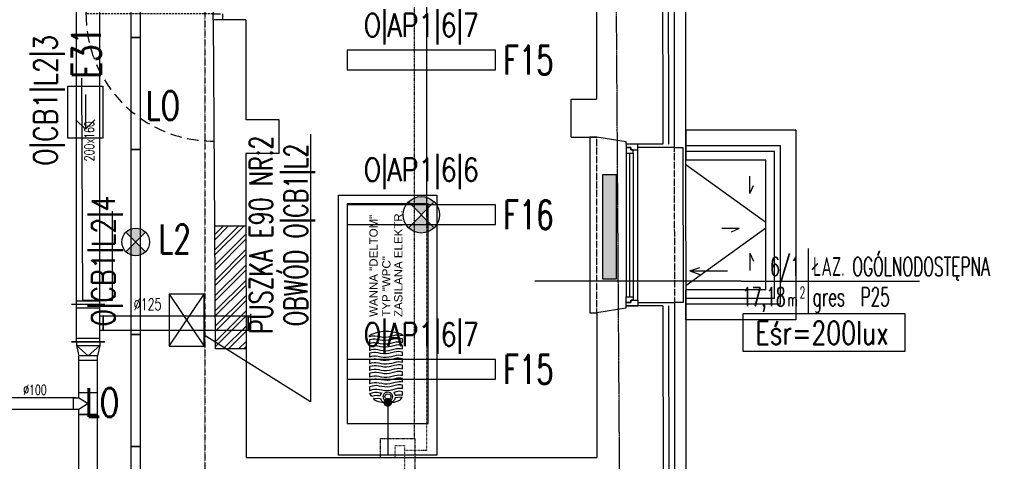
# Model space of a CAD drawing. Header units: inches. Extents: x -281236 to -70395, y 38777 to 102341.
# Tile 81 of 244: x -142156 to -141305, y 49239 to 49621. Entities that reach past the tile are written whole.
import ezdxf
from ezdxf.enums import TextEntityAlignment as Align

# ---------------------------------------------------------------- set-up
doc = ezdxf.new("R2010")
doc.units = ezdxf.units.IN
doc.header["$MEASUREMENT"] = 0
for name, pattern in [('CENTER', [2, 1.25, -0.25, 0.25, -0.25]), ('DASHDOT', [1, 0.5, -0.25, 0, -0.25]), ('DASHED', [0.75, 0.5, -0.25]), ('DASHED2', [0.375, 0.25, -0.125]), ('DIVIDE', [31.75, 12.7, -6.35, 0, -6.35, 0, -6.35])]:
    doc.linetypes.add(name, pattern=pattern)
doc.layers.get('0').update_dxf_attribs({"color": 101})
for name, color, linetype in [('Cieniutko', 8, 'Continuous'), ('cokół_widok', 255, 'Continuous'), ('E-90', 6, 'Continuous'), ('E-OPIS-POM', 6, 'Continuous'), ('E35', 6, 'Continuous'), ('E50', 3, 'Continuous'), ('Ele-balustrada', 64, 'Continuous'), ('Ins-went', 141, 'Continuous'), ('Ins-went-opis', 141, 'Continuous'), ('Mw-cr-rury', 160, 'DIVIDE'), ('Mw-wc-rury', 160, 'DASHDOT'), ('Okn---okna', 5, 'Continuous'), ('Os-osie glowne', 8, 'CENTER'), ('Sc-cegla pelna', 32, 'Continuous'), ('Sc-cegla pelna-hatch', 8, 'Continuous'), ('Sc-gazobeton', 45, 'Continuous'), ('Sc-izolacja term-obrys', 132, 'Continuous'), ('Sc-izolacja term-styropian', 151, 'STYROPIAN-KA'), ('Sc-nad', 5, 'DASHED2'), ('Sc-nadproza kon', 5, 'DASHED2'), ('Sch-opis', 51, 'Continuous'), ('studzienki_widok', 52, 'Continuous'), ('Suf-widok', 8, 'Continuous'), ('W-idok', 9, 'Continuous'), ('Wym-wew', 8, 'Continuous'), ('Wyp-grzejniki', 56, 'Continuous'), ('Wyp-sanitar', 131, 'Continuous')]:
    doc.layers.add(name, color=color, linetype=linetype)
doc.layers.get('Wym-wew').off()
doc.styles.add('KA wymiar', font='romans.shx', dxfattribs={"width": 0.6})
doc.styles.add('ROMANS', font='romans', dxfattribs={"width": 0.85})
doc.styles.add('tab-bud$0$ROMANS', font='romans', dxfattribs={"width": 0.7})
doc.styles.add('TYTUL2', font='ARIAL.TTF')
doc.linetypes.add('BATTING', pattern='A,0.0001,-0.1,[134,ltypeshp.shx,S=0.1,R=0,X=-0.1,Y=0],-0.2,[134,ltypeshp.shx,S=0.1,R=180,X=0.1,Y=0],-0.1', length=0.4001)
doc.linetypes.add('STYROPIAN-KA', pattern='A,0.0001,-0.1,[135,ltypeshp.shx,S=0.1,R=0,X=-0.1,Y=0],0,[135,ltypeshp.shx,S=0.1,R=180,X=0.1,Y=0],-0.1', length=0.2001)

# ---------------------------------------------------------------- blocks, each defined once
blk = doc.blocks.new('pow')
for p, q in [((0, 0.5229102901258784), (0, -0.5229102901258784)), ((-1.075294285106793, 0), (1.779711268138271, -1.13686837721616e-13))]:
    blk.add_line(p, q)
at = {"style": 'KA wymiar', "width": 0.6}
for s, height, p in [('2', 0.18, (-0.139230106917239, -0.269806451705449)), ('m', 0.21, (-0.3331997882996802, -0.4009838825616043))]:
    blk.add_text(s, height=height, dxfattribs=at).set_placement(p)
for tag, p in [('01', (-0.1310879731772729, 0.08442380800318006)), ('000.00', (-0.3636004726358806, -0.4009838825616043))]:
    blk.add_attdef(tag, text='', height=0.3, dxfattribs=at).set_placement(p, align=Align.RIGHT)
for tag, p in [('POMIESZCZENIE', (0.07092525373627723, 0.08442380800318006)), ('POSADZKA', (0.07092525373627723, -0.4009838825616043))]:
    blk.add_attdef(tag, p, '', height=0.3, dxfattribs=at)
blk = doc.blocks.new('kier')
at = {"layer": 'E35', "ltscale": 0.2}
for p, q in [((7.812901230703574, 14.99999999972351), (15.92769662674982, 23.11479539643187)), ((37.59934677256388, 15.00000000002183), (7.812901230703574, 14.99999999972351)), ((7.812901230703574, 14.99999999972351), (15.9276966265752, 6.885204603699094))]:
    blk.add_line(p, q, dxfattribs=at)
blk.add_lwpolyline([(2.328306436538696e-10, 29.99999999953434), (45.00000000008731, 30.00000000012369), (45.0000000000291, 5.893525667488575e-10), (0, 0)], close=True, dxfattribs=at)
blk = doc.blocks.new('SKJGDFH')
for points in [[(-225, 0), (0, 0), (0, -85), (-225, -85)], [(-197.5, -7.5), (-197.5, -77.5), (-7.5, -77.5), (-7.5, -7.5)], [(-179.6864125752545, -39.43264495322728), (-179.4582107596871, -37.2732066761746), (-178.877194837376, -34.77505415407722), (-178.0985903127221, -32.19217543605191), (-177.303472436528, -31.36415788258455), (-176.4378552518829, -30.64906624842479), (-175.68510047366, -30.03273715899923), (-175.9391520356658, -36.06646175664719), (-177.3905486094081, -36.88272942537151), (-178.6160933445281, -38.02361147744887)], [(-173.9067395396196, -35.74889730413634), (-173.7373506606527, -34.87616667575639), (-173.6103248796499, -34.10226210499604), (-173.5256621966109, -33.52594613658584), (-173.4503994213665, -32.14276240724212), (-173.6009249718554, -30.67491599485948), (-174.1607911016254, -28.57194067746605), (-171.6837883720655, -26.9206055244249), (-170.8510708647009, -29.72927256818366), (-170.4840933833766, -31.39477109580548), (-170.5405563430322, -33.39892035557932), (-170.7052452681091, -34.51865261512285), (-170.9263336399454, -35.70894769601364), (-171.1756852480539, -36.95564222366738)], [(-169.0162469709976, -42.16369924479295), (-168.7364091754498, -44.44717819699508), (-168.2064576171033, -46.7603176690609), (-167.6050540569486, -49.01394556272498), (-167.1108602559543, -51.11876275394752), (-166.9603347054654, -52.61487240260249), (-167.0073342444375, -53.94159317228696), (-167.2378860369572, -55.31061352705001), (-164.3162930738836, -55.31061352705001), (-164.1140045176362, -53.84041713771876), (-164.0528416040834, -52.44078356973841), (-164.1892672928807, -51.05524986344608), (-164.6825084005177, -48.94947997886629), (-165.2769255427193, -46.68886566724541), (-165.7880137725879, -44.3568628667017), (-166.0311411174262, -42.03667346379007), (-165.9408257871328, -39.73337848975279), (-165.5944899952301, -37.37641512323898), (-165.1647617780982, -35.07902684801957), (-164.8243961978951, -32.95433012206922), (-164.8478959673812, -31.006643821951), (-165.2242733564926, -29.05889400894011), (-165.8406024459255, -26.85709263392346), (-165.8429524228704, -26.85474265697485), (-165.8594022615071, -26.83829281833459), (-165.9041153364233, -26.79357974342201), (-168.8892211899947, -26.79357974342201), (-168.8892211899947, -26.83829281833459), (-168.8892211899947, -26.85474265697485), (-168.8892211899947, -26.85709263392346), (-168.1576162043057, -29.19061974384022), (-167.7789523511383, -31.04424345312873), (-167.8095020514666, -33.08135590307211), (-168.1231287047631, -35.19716082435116), (-168.5557785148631, -37.47962357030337), (-168.9170398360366, -39.83360183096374)], [(-163.3000868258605, -41.97316057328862), (-163.0202490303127, -44.25663952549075), (-162.4902974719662, -46.56977899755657), (-161.8888939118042, -48.82340689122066), (-161.3947001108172, -50.92822408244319), (-161.2606243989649, -52.3043578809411), (-161.3382371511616, -53.76515436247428), (-161.5852387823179, -55.31061352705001), (-158.6636458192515, -55.31061352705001), (-158.414294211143, -53.70399144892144), (-158.3202316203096, -52.19613191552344), (-158.4095942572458, -50.80119830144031), (-158.9037880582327, -48.69638111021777), (-159.5051916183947, -46.44275321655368), (-160.0351431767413, -44.12961374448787), (-160.314980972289, -41.84613479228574), (-160.2246656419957, -39.51603737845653), (-159.878329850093, -37.16205911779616), (-159.4486016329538, -34.87959637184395), (-159.108236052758, -32.7637914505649), (-159.1129360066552, -30.98308053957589), (-159.4422503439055, -29.06124398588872), (-159.9974165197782, -26.98411841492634), (-160.0138663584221, -26.9206055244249), (-160.0444795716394, -26.85709263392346), (-160.0609294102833, -26.79357974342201), (-163.0460352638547, -26.79357974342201), (-163.0460352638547, -26.85474265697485), (-163.0460352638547, -26.90180570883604), (-163.0460352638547, -26.9206055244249), (-162.4297061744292, -29.03063077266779), (-162.0533287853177, -30.97133065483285), (-162.0298290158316, -32.82730434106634), (-162.3712108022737, -34.97981971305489), (-162.807861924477, -37.28114578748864), (-163.1730610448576, -39.6420469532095)], [(-157.5204137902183, -41.71910901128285), (-157.2415286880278, -44.03929841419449), (-156.7185635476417, -46.3713012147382), (-156.1360233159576, -48.63191552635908), (-155.6785399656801, -50.73768541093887), (-155.5444642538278, -52.10676927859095), (-155.6220770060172, -53.64517851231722), (-155.8690786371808, -55.31061352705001), (-152.9477397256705, -55.31061352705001), (-152.6842882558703, -53.58401559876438), (-152.5760622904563, -51.99854331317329), (-152.6936881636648, -50.61065962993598), (-153.187881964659, -48.50584243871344), (-153.7891584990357, -46.25221454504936), (-154.3189830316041, -43.93907507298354), (-154.5988208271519, -41.65559612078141), (-154.4718585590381, -39.32448250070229), (-154.1067229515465, -36.96358133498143), (-153.6701353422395, -34.66225526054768), (-153.3288170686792, -32.50973988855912), (-153.3593667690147, -30.88196801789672), (-153.6581314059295, -29.05654403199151), (-154.1544846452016, -27.04763130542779), (-154.1991977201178, -26.98176843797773), (-154.2156475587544, -26.90180570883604), (-154.2179975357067, -26.79357974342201), (-157.2028493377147, -26.79357974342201), (-157.2004993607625, -26.85709263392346), (-157.1840495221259, -26.9206055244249), (-157.1393364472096, -26.98411841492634), (-156.6288833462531, -29.05654403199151), (-156.3160188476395, -30.94548090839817), (-156.3136688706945, -32.63676566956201), (-156.6540344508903, -34.76146239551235), (-157.0837626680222, -37.05885067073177), (-157.4300984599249, -39.41581403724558)], [(-151.8045076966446, -41.52857033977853), (-151.5246699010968, -43.84774353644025), (-150.9947183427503, -46.17282343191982), (-150.3933147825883, -48.41457441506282), (-149.8991209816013, -50.4836338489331), (-149.7838450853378, -51.91858058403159), (-149.9085208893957, -53.53695254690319), (-150.2166854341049, -55.31061352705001), (-147.2315795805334, -55.31061352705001), (-146.9681281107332, -53.49230298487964), (-146.8599021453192, -51.85741767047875), (-146.9775280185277, -50.42012095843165), (-147.4707691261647, -48.31435107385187), (-148.0651862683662, -46.05373676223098), (-148.5762744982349, -43.72173396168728), (-148.8194018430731, -41.40154455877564), (-148.7290865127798, -39.09824958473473), (-148.3827507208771, -36.74128621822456), (-147.9530225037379, -34.4438979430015), (-147.6126569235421, -32.3192012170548), (-147.5985570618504, -30.6914293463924), (-147.8808083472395, -28.86600536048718), (-148.3748116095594, -26.85709263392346), (-148.3771615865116, -26.85474265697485), (-148.3936114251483, -26.83829281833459), (-148.4383245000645, -26.79357974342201), (-151.3599174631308, -26.79357974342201), (-151.3599174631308, -26.83829281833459), (-151.3599174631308, -26.85474265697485), (-151.3599174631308, -26.85709263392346), (-150.8659142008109, -28.88480517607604), (-150.5836629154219, -30.79959179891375), (-150.5977627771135, -32.44622699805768), (-150.911325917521, -34.56203191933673), (-151.34403924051, -36.84449466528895), (-151.7052370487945, -39.19847292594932)], [(-146.0248346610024, -41.3380316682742), (-145.7817073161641, -43.62151062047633), (-145.2706190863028, -45.93465009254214), (-144.6762019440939, -48.18827798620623), (-144.1829608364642, -50.29309517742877), (-144.0676849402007, -51.76329156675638), (-144.1923607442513, -53.4593397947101), (-144.5005252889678, -55.31061352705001), (-141.5789323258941, -55.31061352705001), (-141.2543179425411, -53.42644011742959), (-141.0990289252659, -51.711592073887), (-141.1978549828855, -50.16606939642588), (-141.6920487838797, -48.0970099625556), (-142.2934523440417, -45.85525897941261), (-142.8234039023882, -43.53017908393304), (-143.103241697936, -41.21100588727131), (-143.0129263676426, -38.88090847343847), (-142.66659057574, -36.52693021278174), (-142.2368623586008, -34.24446746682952), (-141.896496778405, -32.12866254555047), (-141.8800469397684, -30.56910351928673), (-142.1458483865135, -28.84009210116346), (-142.5951385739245, -26.98411841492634), (-142.5951385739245, -26.9206055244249), (-142.5951385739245, -26.85709263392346), (-142.5951385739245, -26.79357974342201), (-145.6437573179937, -26.79357974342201), (-145.6414073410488, -26.85474265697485), (-145.6249575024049, -26.90180570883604), (-145.5802444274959, -26.9206055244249), (-145.12860426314, -28.84009210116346), (-144.8462894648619, -30.63261640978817), (-144.8180897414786, -32.25568832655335), (-145.1584553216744, -34.3714932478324), (-145.5881835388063, -36.65395599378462), (-145.934519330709, -39.00793425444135)], [(-140.3086745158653, -41.08398010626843), (-140.0297894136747, -43.40416950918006), (-139.5068242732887, -45.73617230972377), (-138.9242840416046, -47.99678662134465), (-138.4668006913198, -50.10255650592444), (-138.3068117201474, -51.66452902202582), (-138.4150376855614, -53.40992676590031), (-138.7208522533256, -55.31061352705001), (-135.7357463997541, -55.31061352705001), (-135.4722949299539, -53.36292722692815), (-135.3640689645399, -51.58456629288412), (-135.4816948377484, -49.97553072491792), (-135.9758886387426, -47.87071353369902), (-136.5772921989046, -45.61708564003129), (-137.1072437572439, -43.30394616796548), (-137.3870815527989, -41.02046721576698), (-137.260055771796, -38.69036980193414), (-136.8948566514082, -36.33639154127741), (-136.4582055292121, -34.05392879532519), (-136.1168237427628, -31.93812387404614), (-136.1285736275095, -30.41616447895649), (-136.380275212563, -28.78127916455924), (-136.8154655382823, -27.04763130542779), (-136.8178155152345, -26.98176843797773), (-136.8342653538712, -26.90180570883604), (-136.8789784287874, -26.79357974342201), (-139.8640842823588, -26.79357974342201), (-139.8193712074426, -26.85709263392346), (-139.802921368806, -26.9206055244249), (-139.8005713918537, -26.98411841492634), (-139.3512812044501, -28.80719242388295), (-139.0854797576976, -30.47497741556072), (-139.1019295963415, -32.00163676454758), (-139.4422951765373, -34.12633349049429), (-139.8720233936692, -36.42372176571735), (-140.2183591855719, -38.78068513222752)], [(-134.5925143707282, -40.89344143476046), (-134.3126765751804, -43.2136308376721), (-133.7827250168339, -45.54563363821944), (-133.1813214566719, -47.80624794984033), (-132.6871276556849, -49.91201783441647), (-132.5906515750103, -51.53750324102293), (-132.7623904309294, -53.34641387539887), (-133.1317178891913, -55.31061352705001), (-130.210124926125, -55.31061352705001), (-129.8266976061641, -53.31351419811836), (-129.6408588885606, -51.48574023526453), (-129.7655346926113, -49.78499205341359), (-130.2587758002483, -47.67922216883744), (-130.8531929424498, -45.41860785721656), (-131.3642811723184, -43.08660505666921), (-131.6074085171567, -40.76641565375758), (-131.5170931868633, -38.4720124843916), (-131.1707573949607, -36.12997464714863), (-130.7410291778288, -33.83557147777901), (-130.4006635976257, -31.68407231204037), (-130.3677004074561, -30.18097624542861), (-130.602952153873, -28.59315398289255), (-131.0357925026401, -26.9206055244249), (-131.0357925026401, -26.87354247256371), (-131.0357925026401, -26.8406427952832), (-131.0357925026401, -26.79357974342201), (-134.0844112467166, -26.79357974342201), (-134.0844112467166, -26.83829281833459), (-134.0844112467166, -26.85474265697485), (-134.0844112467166, -26.85709263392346), (-133.6068578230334, -28.62135370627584), (-133.3551562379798, -30.2585889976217), (-133.3857694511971, -31.81109809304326), (-133.6993325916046, -33.93579481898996), (-134.1320459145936, -36.23318309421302), (-134.4932437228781, -38.59014646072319)], [(-128.812841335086, -40.70290276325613), (-128.5697139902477, -42.98638171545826), (-128.0586257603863, -45.29952118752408), (-127.4642086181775, -47.5531490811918), (-126.9709675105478, -49.6579662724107), (-126.8462917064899, -51.40577750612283), (-127.0321304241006, -53.26645114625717), (-127.4155577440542, -55.31061352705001), (-124.4939647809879, -55.31061352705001), (-124.110537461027, -53.26410116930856), (-123.9246987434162, -51.38691417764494), (-124.0493745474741, -49.59445338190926), (-124.5068578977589, -47.48868349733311), (-125.0893981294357, -45.22806918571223), (-125.6123632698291, -42.89606638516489), (-125.8912483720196, -40.57587698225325), (-125.7919777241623, -38.27258200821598), (-125.4307799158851, -35.91561864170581), (-124.9980665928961, -33.61823036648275), (-124.6845034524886, -31.49353364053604), (-124.6350904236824, -29.99983748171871), (-124.8397289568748, -28.520177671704), (-125.2561194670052, -26.98411841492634), (-125.2561194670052, -26.9206055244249), (-125.2561194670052, -26.85709263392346), (-125.2561194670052, -26.79357974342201), (-128.2412253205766, -26.79357974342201), (-128.2412253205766, -26.85474265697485), (-128.2412253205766, -26.90180570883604), (-128.2412253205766, -26.9206055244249), (-127.8224848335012, -28.56254076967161), (-127.601396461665, -30.1056499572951), (-127.6060964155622, -31.62055942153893), (-127.946461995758, -33.73636434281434), (-128.3761902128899, -36.01882708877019), (-128.7225260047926, -38.37280534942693)], [(-121.1912944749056, -26.79357974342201), (-121.1301315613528, -26.90180570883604), (-121.0830685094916, -26.98176843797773), (-121.0642686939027, -27.04763130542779), (-120.3053531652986, -28.67546668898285), (-119.6422150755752, -30.30831959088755), (-119.0743463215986, -31.94619001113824), (-118.6014293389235, -33.58888741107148), (-118.2228925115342, -35.23622125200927), (-117.9382277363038, -36.88800099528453), (-117.7470539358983, -38.54416312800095), (-117.6489265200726, -40.20451711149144), (-117.6432738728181, -41.86893591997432), (-117.7297149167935, -43.53716550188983), (-117.9078050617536, -45.20914234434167), (-118.1769726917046, -46.88473942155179), (-118.5368367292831, -48.56370268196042), (-118.9868890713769, -50.24590509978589), (-119.5267486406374, -51.93128316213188), (-120.1558438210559, -53.61951930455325), (-120.8737300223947, -55.31061352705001), (-121.82642337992, -55.31061352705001), (-121.3841831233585, -53.21703811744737), (-121.1677947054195, -51.30695144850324), (-121.3183202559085, -49.46742760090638), (-121.8115613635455, -47.36261040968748), (-122.405978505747, -45.10898251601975), (-122.9170667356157, -42.79584304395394), (-123.1601940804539, -40.51236409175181), (-123.0698787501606, -38.18125047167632), (-122.7235429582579, -35.82034930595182), (-122.2938147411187, -33.51902323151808), (-121.9534491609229, -31.36650785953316), (-121.9299493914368, -29.96452431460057), (-122.1039747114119, -28.53434104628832), (-122.4615522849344, -27.04763130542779), (-122.4780021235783, -26.98176843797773), (-122.5086153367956, -26.90180570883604), (-122.5250651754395, -26.79357974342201)], [(-170.3120369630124, -42.53702801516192), (-170.8718395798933, -44.65988286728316), (-172.2994188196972, -46.1147091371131), (-174.2493280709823, -46.64936064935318), (-176.4508753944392, -46.09597283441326), (-177.9598146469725, -44.62787237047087), (-178.5139011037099, -42.5), (-177.9409513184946, -40.43894319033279), (-176.418991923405, -39.0071085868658), (-174.2125541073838, -38.47671243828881), (-172.2674718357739, -39.02584488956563), (-170.8529127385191, -40.47095368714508)], [(-176.9333828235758, -42.56427504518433), (-176.5775200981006, -41.31256299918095), (-175.668460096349, -40.39029231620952), (-174.4250682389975, -40.03430256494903), (-173.059604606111, -40.40210571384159), (-172.1127544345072, -41.33269658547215), (-171.7617822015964, -42.58752076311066), (-172.1244408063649, -43.93310486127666), (-173.0798017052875, -44.88967250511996), (-174.4485680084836, -45.25010815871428), (-175.6887207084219, -44.87798613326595), (-176.5892699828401, -43.91309830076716)], [(-179.4323610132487, -45.91070573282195), (-179.0583336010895, -48.02073098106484), (-178.3032288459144, -50.46953398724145), (-177.3364356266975, -52.96063657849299), (-176.4943182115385, -53.75575445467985), (-175.5957378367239, -54.40968317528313), (-174.7959200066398, -54.9930490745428), (-175.494561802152, -48.95932447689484), (-176.9812080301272, -48.25363275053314), (-178.2844290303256, -47.20922677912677)], [(-173.3986364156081, -49.14986314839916), (-173.1680846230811, -50.00849391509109), (-172.9940593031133, -50.7682986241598), (-172.8905332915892, -51.37281431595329), (-172.709394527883, -52.53490967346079), (-172.7117445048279, -53.72514124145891), (-172.9540461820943, -55.31061352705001), (-170.0324532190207, -55.31061352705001), (-169.759601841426, -53.94629312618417), (-169.7125387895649, -52.7794978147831), (-169.9054274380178, -51.24578853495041), (-170.1359792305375, -50.1425696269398), (-170.4370303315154, -48.98288775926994), (-170.7946079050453, -47.75257955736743)]]:
    blk.add_lwpolyline(points, close=True)
blk = doc.blocks.new('_DRZWI_W120')
at = {"ltscale": 25}
for p, q in [((44517.38436788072, 20745.06587448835), (44517.38436788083, 20635.06587448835)), ((44504.38436788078, 20690.06587448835), (44558.38436788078, 20690.06587448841))]:
    blk.add_line(p, q, dxfattribs=at)
at = {"ltscale": 7}
for p, q in [((44517.38436788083, 20635.06587448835), (44407.38436788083, 20635.06587448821)), ((44517.38436788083, 20637.06587448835), (44407.40255120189, 20637.06587448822))]:
    blk.add_line(p, q, dxfattribs=at)
at = {"ltscale": 25}
for points in [[(44525.38436788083, 20750.06587448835), (44517.38436788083, 20750.06587448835), (44517.38436788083, 20745.06587448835), (44525.38436788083, 20745.06587448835)], [(44525.38436788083, 20630.06587448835), (44517.38436788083, 20630.06587448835), (44517.38436788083, 20635.06587448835), (44525.38436788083, 20635.06587448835)]]:
    blk.add_lwpolyline(points, close=True, dxfattribs=at)
blk.add_arc((44517.38436788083, 20635.06587448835), 110, 90.00000000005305, 180.0000000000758, dxfattribs=at)
at = {"linetype": 'DASHED', "ltscale": 20}
blk.add_arc((44517.38436788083, 20635.06587448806), 110, 180, 269.999999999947, dxfattribs=at)
blk = doc.blocks.new('ramiak140')
at = {"layer": 'Okn---okna'}
for p, q in [((-10.00000000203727, 135.0000000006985), (-10.00000000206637, 4.999999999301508)), ((-6.000000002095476, 7.999999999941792), (-6.000000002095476, 132.0000000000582)), ((-3.000000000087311, 7.999999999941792), (-3.000000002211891, 132.0000000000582)), ((-2.008164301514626e-09, 7.999999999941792), (-2.037268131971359e-09, 132.0000000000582))]:
    blk.add_line(p, q, dxfattribs=at)
for points in [[(-10.00000000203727, 135.0000000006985), (-10.00000000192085, 140), (-1.920852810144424e-09, 140), (-2.037268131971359e-09, 137.0000000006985), (-4.000000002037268, 137.0000000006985), (-4.000000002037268, 135.0000000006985)], [(-6.000000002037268, 132.0000000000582), (-6.000000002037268, 135.0000000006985), (-4.000000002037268, 135.0000000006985), (-4.000000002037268, 137.0000000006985), (-2.037268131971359e-09, 137.0000000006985), (-2.037268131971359e-09, 135.0000000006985), (-2.037268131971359e-09, 132.0000000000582)], [(-10.00000000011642, 4.999999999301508), (-10, 0), (0, 0), (-5.820766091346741e-11, 2.999999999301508), (-4.000000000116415, 2.999999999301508), (-4.000000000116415, 4.999999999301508)], [(-6.000000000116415, 7.999999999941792), (-6.000000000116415, 4.999999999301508), (-4.000000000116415, 4.999999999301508), (-4.000000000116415, 2.999999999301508), (-5.820766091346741e-11, 2.999999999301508), (-1.164153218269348e-10, 4.999999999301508), (-5.820766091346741e-11, 7.999999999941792)]]:
    blk.add_lwpolyline(points, close=True, dxfattribs=at)
blk = doc.blocks.new('0630_STRZAŁKA')
at = {"ltscale": 0.5}
for points in [[(0, 2.091837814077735e-11), (-3.029876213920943, -8.560130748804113)], [(0, 2.091837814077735e-11), (-7.275957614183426e-12, -32.43254493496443)], [(-7.275957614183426e-12, 2.091837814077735e-11), (3.029876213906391, -8.560130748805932)]]:
    blk.add_lwpolyline(points, dxfattribs=at)
blk = doc.blocks.new('st_mała')
at = {"layer": 'Ele-balustrada'}
for p, q in [((81.5, -13.50000000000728), (0, -13.5)), ((81.5, -150.4999999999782), (81.5, -13.50000000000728)), ((76.5, -18.50000000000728), (0, -18.5)), ((76.4999999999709, -145.4999999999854), (76.5, -18.50000000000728)), ((76.4999999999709, -145.4999999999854), (0, -145.5)), ((81.5, -150.4999999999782), (0, -150.5))]:
    blk.add_line(p, q, dxfattribs=at)
at = {"layer": 'studzienki_widok'}
for p, q in [((95, 0), (0, 0)), ((0, 0), (0, -26)), ((95, 0), (95, -164)), ((69, -26.00000000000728), (0, -26)), ((69, -137.9999999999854), (69, -26.00000000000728)), ((69, -137.9999999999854), (0, -138)), ((0, -164), (0, -138)), ((95, -164), (0, -164)), ((95, -164), (69, -164))]:
    blk.add_line(p, q, dxfattribs=at)
blk = doc.blocks.new('_vxkdjhgkljhkgjhk')
for q in [(14.01365349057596, 6.022442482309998), (30.23793542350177, 0)]:
    blk.add_line((0, 0), q)
blk = doc.blocks.new('G_90')
at = {"layer": 'Wyp-grzejniki'}
h = blk.add_hatch(dxfattribs=at)
h.set_pattern_fill('DOTS', color=256, scale=0.5, angle=90, style=0)
h.set_pattern_definition([(90, (-37823.93992433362, -77504.9091523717), (-0.79375, 0.396875), [0, -0.79375])])
h.paths.add_polyline_path([(90, -12), (90, 0), (0, 0), (0, -12)])
blk.add_lwpolyline([(0, 0), (0, -12), (90, -12), (90, 0)], close=True, dxfattribs=at)

msp = doc.modelspace()

# ---------------------------------------------------------------- hatches: boundary and pattern name
at = {"layer": 'E35'}
h = msp.add_hatch(color=256, dxfattribs=at)
edge = h.paths.add_edge_path()
edge.add_line((-141808.9293514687, 49452.54289778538), (-141820.066283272, 49463.67982958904))
edge.add_ellipse((-141808.9293514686, 49452.54289778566), major_axis=(11.1369318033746, -11.13693180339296), ratio=1, start_angle=90.00000000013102, end_angle=180.0000000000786, ccw=False)
edge.add_line((-141797.7924196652, 49463.67982958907), (-141808.9293514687, 49452.54289778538))
edge = h.paths.add_edge_path()
edge.add_line((-141820.0662832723, 49441.40596598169), (-141808.9293514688, 49452.54289778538))
edge.add_line((-141808.9293514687, 49452.54289778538), (-141797.7924196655, 49441.40596598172))
edge.add_ellipse((-141808.9293514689, 49452.54289778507), major_axis=(11.13693180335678, -11.13693180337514), ratio=1, start_angle=-89.99999999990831, end_angle=1.1789325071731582e-10, ccw=False)
h = msp.add_hatch(color=256, dxfattribs=at)
edge = h.paths.add_edge_path()
edge.add_arc((-142055.5927756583, 49429.02880164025), 11.87999999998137, 225.0000000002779, 315.00000000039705, ccw=False)
edge.add_line((-142063.9932042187, 49420.62837307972), (-142055.5927756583, 49429.02880164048))
edge.add_line((-142055.5927756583, 49429.02880164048), (-142047.1923470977, 49420.62837307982))
edge = h.paths.add_edge_path()
edge.add_arc((-142055.5927756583, 49429.02880164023), 11.87999999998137, 405.00000000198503, 494.9999999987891, ccw=False)
edge.add_line((-142047.1923470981, 49437.42923020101), (-142055.5927756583, 49429.02880164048))
edge.add_line((-142055.5927756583, 49429.02880164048), (-142063.9932042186, 49437.4292302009))
at = {"layer": 'Sc-cegla pelna-hatch'}
h = msp.add_hatch(dxfattribs=at)
h.set_pattern_fill('ANSI32', color=256, scale=25, style=0)
h.set_pattern_definition([(45, (0, 0), (-6.629126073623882, 6.629126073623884), []), (45, (4.419417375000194, 0), (-6.629126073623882, 6.629126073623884), [])])
h.paths.add_polyline_path([(-141960.3344623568, 49442.65398110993), (-141987.5481821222, 49442.65398110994), (-141987.0075952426, 49336.65398110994), (-141960.231783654, 49336.65398110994)])

# ---------------------------------------------------------------- linework, layer by layer
at = {"layer": 'Cieniutko', "linetype": 'Continuous'}
for p, q in [((-141580.3871088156, 49496.0323829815), (-141511.2762106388, 49446.20207032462)), ((-141580.285798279, 49391.44480455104), (-141511.2762106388, 49441.20207032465))]:
    msp.add_line(p, q, dxfattribs=at)
at = {"layer": 'cokół_widok'}
msp.add_line((-141579.4116112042, 48482.13586542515), (-141581.1180992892, 50243.8228763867), dxfattribs=at)
at = {"layer": 'E35'}
for p, q in [((-141904.5812390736, 49522.20584973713), (-141904.5812390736, 49290.69780662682)), ((-141797.792419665, 49463.67982958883), (-141820.0662832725, 49441.40596598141)), ((-141797.7924196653, 49441.40596598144), (-141820.0662832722, 49463.67982958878)), ((-142063.9932042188, 49437.42923020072), (-142047.1923470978, 49420.6283730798)), ((-142063.9932042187, 49420.62837307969), (-142047.1923470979, 49437.4292302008)), ((-141532.6920344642, 49395.15213468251), (-141710.8870749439, 49395.15213468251)), ((-142026.5641762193, 49338.82742476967), (-141996.5641762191, 49383.82742476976)), ((-142026.5641762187, 49383.82742476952), (-141996.5641762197, 49338.82742476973)), ((-141904.5812390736, 49290.69780662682), (-141996.5641762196, 49348.60611323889))]:
    msp.add_line(p, q, dxfattribs=at)
for points in [[(-142051.7427756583, 49605.82880164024), (-142059.4427756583, 49605.82880164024), (-142059.4427756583, 49765.82880164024), (-142051.7427756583, 49765.82880164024)], [(-142051.7427756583, 49509.02880164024), (-142059.4427756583, 49509.02880164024), (-142059.4427756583, 49605.82880164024), (-142051.7427756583, 49605.82880164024)], [(-141872.9293514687, 49577.74992296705), (-141744.9293514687, 49577.74992296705), (-141744.9293514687, 49594.74992296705), (-141872.9293514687, 49594.74992296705)], [(-142051.7427756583, 49349.02880164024), (-142059.4427756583, 49349.02880164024), (-142059.4427756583, 49509.02880164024), (-142051.7427756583, 49509.02880164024)], [(-141872.9293514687, 49444.0428977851), (-141744.9293514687, 49444.0428977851), (-141744.9293514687, 49461.0428977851), (-141872.9293514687, 49461.0428977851)], [(-142051.7427756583, 49252.22880164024), (-142059.4427756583, 49252.22880164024), (-142059.4427756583, 49349.02880164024), (-142051.7427756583, 49349.02880164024)], [(-141872.9293514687, 49310.33587260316), (-141744.9293514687, 49310.33587260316), (-141744.9293514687, 49327.33587260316), (-141872.9293514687, 49327.33587260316)], [(-142051.7427756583, 49092.22880164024), (-142059.4427756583, 49092.22880164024), (-142059.4427756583, 49252.22880164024), (-142051.7427756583, 49252.22880164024)]]:
    msp.add_lwpolyline(points, close=True, dxfattribs=at)
at = {"layer": 'E35', "ltscale": 0.2}
msp.add_lwpolyline([(-142026.5641762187, 49383.82742476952), (-142026.5641762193, 49338.82742476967), (-141996.5641762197, 49338.82742476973), (-141996.5641762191, 49383.82742476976)], close=True, dxfattribs=at)
at = {"layer": 'E35', "linetype": 'Continuous', "ltscale": 0.3}
msp.add_lwpolyline([(-141531.2646065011, 49334.6361288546), (-141390.9315669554, 49334.63612885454), (-141390.9315669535, 49366.91497901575), (-141531.264606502, 49366.91497901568)], close=True, dxfattribs=at)
at = {"layer": 'E35'}
for centre, radius in [((-141808.9293514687, 49452.54289778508), 15.74999999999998), ((-142055.5927756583, 49429.02880164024), 11.87999999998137)]:
    msp.add_circle(centre, radius, dxfattribs=at)
at = {"layer": 'E50'}
msp.add_line((-141837.8344998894, 49290.38008584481), (-141837.8344998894, 49244.65398110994), dxfattribs=at)
at = {"layer": 'E50', "const_width": 3.749999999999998}
msp.add_lwpolyline([(-141836.000473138, 49290.7699202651, -1), (-141839.6685266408, 49289.99025142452, -1)], format="xyb", close=True, dxfattribs=at)
at = {"layer": 'Ins-went'}
for p, q in [((-142106.6744562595, 49375.15290366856, -5960.000000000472), (-142106.6744562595, 49677.16096231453, -5960.000000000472)), ((-142086.6744562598, 49375.15290366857, -5960.000000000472), (-142086.6744562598, 49677.16096231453, -5960.000000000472)), ((-142106.6744562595, 49378.12857064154, -5960.000000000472), (-142086.6744562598, 49378.12857064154, -5960.000000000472)), ((-142082.1744562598, 49375.12857064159, -5960.000000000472), (-142111.1744562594, 49375.12857064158, -5960.000000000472)), ((-142106.6744562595, 49342.67723669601, -5960.000000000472), (-142106.6744562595, 49375.15290366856, -5960.000000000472)), ((-142106.6744562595, 49372.17723669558, -5960.000000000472), (-142086.6744562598, 49372.17723669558, -5960.000000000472)), ((-142086.6744562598, 49342.67723669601, -5960.000000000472), (-142086.6744562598, 49375.15290366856, -5960.000000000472)), ((-142086.6744562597, 49365.2272366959), (-141958.3109289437, 49365.22723669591)), ((-142083.6744562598, 49365.22723669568, -5960.000000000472), (-142083.6744562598, 49352.72723669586, -5960.000000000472)), ((-142083.674456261, 49352.72723669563, -5960.000000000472), (-142083.674456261, 49365.22723669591, -5960.000000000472)), ((-141958.3109289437, 49365.22723669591), (-141958.3109289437, 49352.72723669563)), ((-141958.3109289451, 49352.72723669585), (-141958.3109289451, 49365.22723669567)), ((-141958.3109289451, 49365.22723669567), (-141956.3109289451, 49365.22723669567)), ((-141956.3109289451, 49366.97723669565), (-141956.3109289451, 49350.97723669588)), ((-142086.6744562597, 49352.72723669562), (-141958.3109289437, 49352.72723669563)), ((-141958.3109289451, 49352.72723669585), (-141956.3109289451, 49352.72723669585)), ((-142086.6744562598, 49345.67723669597, -5960.000000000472), (-142106.6744562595, 49345.67723669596, -5960.000000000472)), ((-142111.1744562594, 49342.67723669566, -5960.000000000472), (-142082.1744562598, 49342.67723669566, -5960.000000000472)), ((-142082.1744562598, 49342.67723669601, -5960.000000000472), (-142111.1744562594, 49342.67723669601, -5960.000000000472)), ((-142106.6744562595, 49342.67723669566, -5960.000000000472), (-142106.6744562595, 49339.6772366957, -5960.000000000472)), ((-142106.6744562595, 49339.6772366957, -5960.000000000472), (-142086.6744562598, 49339.6772366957, -5960.000000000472)), ((-142106.6744562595, 49339.6772366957, -5960.000000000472), (-142104.6744562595, 49330.67723669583, -5960.000000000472)), ((-142106.6744562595, 49339.6772366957, -5960.000000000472), (-142096.6744562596, 49330.67723669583, -5960.000000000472)), ((-142086.6744562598, 49339.6772366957, -5960.000000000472), (-142096.6744562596, 49330.67723669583, -5960.000000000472)), ((-142086.6744562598, 49339.6772366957, -5960.000000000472), (-142088.6744562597, 49330.67723669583, -5960.000000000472)), ((-142086.6744562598, 49342.67723669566, -5960.000000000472), (-142086.6744562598, 49339.6772366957, -5960.000000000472)), ((-142104.6744562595, 49298.83149511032, -5960.000000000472), (-142104.6744562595, 49330.67723669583, -5960.000000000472)), ((-142088.6744562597, 49330.67723669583, -5960.000000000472), (-142104.6744562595, 49330.67723669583, -5960.000000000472)), ((-142088.6744562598, 49298.83149511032, -5960.000000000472), (-142088.6744562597, 49330.67723669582, -5960.000000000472)), ((-142088.6744562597, 49326.67723669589, -5960.000000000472), (-142104.6744562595, 49326.67723669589, -5960.000000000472)), ((-142107.2085831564, 49294.33149511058), (-142248.3109289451, 49294.33149511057)), ((-142109.1744562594, 49284.33149511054, -5960.000000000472), (-142109.1744562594, 49294.3314951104, -5960.000000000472)), ((-142109.1744562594, 49294.3314951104, -5960.000000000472), (-142104.6744562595, 49294.3314951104, -5960.000000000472)), ((-142104.6744562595, 49298.83149511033, -5960.000000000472), (-142088.6744562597, 49298.83149511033, -5960.000000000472)), ((-142104.6744562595, 49294.3314951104, -5960.000000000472), (-142104.6744562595, 49298.83149511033, -5960.000000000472)), ((-142104.6744562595, 49294.3314951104, -5960.000000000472), (-142096.6744562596, 49289.33149511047, -5960.000000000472)), ((-142088.6744562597, 49279.83149511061, -5960.000000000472), (-142088.6744562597, 49298.83149511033, -5960.000000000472)), ((-142096.6744562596, 49289.33149511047, -5960.000000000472), (-142104.6744562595, 49284.33149511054, -5960.000000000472)), ((-142107.2085831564, 49284.33149511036), (-142248.3109289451, 49284.33149511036)), ((-142104.6744562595, 49284.33149511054, -5960.000000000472), (-142109.1744562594, 49284.33149511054, -5960.000000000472)), ((-142104.6744562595, 49279.83149511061, -5960.000000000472), (-142104.6744562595, 49284.33149511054, -5960.000000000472)), ((-142104.6744562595, 49279.8314951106, -5960.000000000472), (-142088.6744562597, 49279.8314951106, -5960.000000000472)), ((-142104.6744562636, 49139.56773648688, -2969.014835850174), (-142104.6744562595, 49279.83149511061, -5960.000000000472)), ((-142088.6744562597, 49279.83149511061, -5960.000000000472), (-142104.6744562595, 49279.83149511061, -5960.000000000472)), ((-142088.6744562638, 49139.56773648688, -2969.014835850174), (-142088.6744562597, 49279.83149511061, -5960.000000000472))]:
    msp.add_line(p, q, dxfattribs=at)
at = {"layer": 'Mw-cr-rury', "ltscale": 0.03}
for p, q in [((-141804.2595632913, 49723.87570980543), (-141804.2595632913, 49248.71577473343)), ((-141831.5060245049, 49242.13989225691), (-141831.5060245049, 49253.04328810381)), ((-141831.5060245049, 49253.04328810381), (-141823.4328281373, 49253.04328810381)), ((-141823.4328281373, 49253.04328810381), (-141823.4328281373, 49100.36348387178)), ((-141804.2595632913, 49248.71577473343), (-141823.4328281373, 49248.71577473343))]:
    msp.add_line(p, q, dxfattribs=at)
at = {"layer": 'Mw-wc-rury'}
for p, q in [((-141814.7914467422, 49259.19773616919), (-141814.7914467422, 49731.19811294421)), ((-141844.162975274, 49242.1398922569), (-141844.162975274, 49259.19773616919)), ((-141844.162975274, 49259.19773616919), (-141814.3776332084, 49259.19773616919)), ((-141814.3776332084, 49259.19773616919), (-141814.3776332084, 49095.26059253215))]:
    msp.add_line(p, q, dxfattribs=at)
at = {"layer": 'Os-osie glowne'}
msp.add_line((-141628.6790843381, 47893.27471454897), (-141656.0187649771, 51985.69484066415), dxfattribs=at)
at = {"layer": 'Sc-cegla pelna'}
for p, q in [((-141657.5495925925, 49664.65330979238), (-141657.441102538, 49552.65398110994)), ((-141960.5074547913, 49621.24211636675), (-141988.5333086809, 49621.24211636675)), ((-141960.5074547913, 49621.24211636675), (-141960.4268673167, 49534.65398110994)), ((-141679.4369989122, 49519.66540894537), (-141679.4369989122, 49552.65398110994)), ((-141679.4369989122, 49552.65398110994), (-141657.441102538, 49552.65398110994)), ((-141931.624240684, 49534.65398110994), (-141960.4268673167, 49534.65398110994)), ((-141931.624240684, 49505.66611589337), (-141931.624240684, 49534.65398110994)), ((-141679.4369989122, 49519.66540894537), (-141657.4091737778, 49519.68942288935)), ((-141631.9312532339, 49515.69003363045), (-141657.4176365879, 49519.66534721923)), ((-141631.9293159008, 49513.69003456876), (-141631.9312532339, 49515.69003363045)), ((-141600.4108826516, 49513.72056543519), (-141631.9293159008, 49513.69003456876)), ((-141960.3344623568, 49442.65398110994), (-141987.5481821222, 49442.65398110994)), ((-141657.2435690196, 49367.78132079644), (-141657.1381638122, 49242.65398110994)), ((-141960.231783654, 49336.65398110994), (-141987.0075952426, 49336.65398110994))]:
    msp.add_line(p, q, dxfattribs=at)
for points in [[(-141600.5619303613, 49669.65414062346), (-141600.4108826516, 49513.72056543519)], [(-141988.5333086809, 49621.24211636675), (-141987.5481821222, 49442.65398110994)], [(-141931.624240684, 49505.66611589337), (-141960.3998883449, 49505.66611589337), (-141960.3412430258, 49442.65398110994)], [(-141600.2753838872, 49373.83888947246), (-141632.1065830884, 49373.80805563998), (-141632.1046457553, 49371.8080565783), (-141657.2620224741, 49367.78130292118)], [(-141600.268767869, 49373.72056543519), (-141600.1231335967, 49216.66383416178)], [(-141960.231783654, 49336.65398110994), (-141960.1446036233, 49242.65398110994), (-141657.1381638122, 49242.65398110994)]]:
    msp.add_lwpolyline(points, dxfattribs=at)
at = {"layer": 'Sc-cegla pelna', "elevation": 9.999999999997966e-10}
msp.add_lwpolyline([(-142102.5217713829, 49570.76523785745), (-142101.4627163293, 49378.7750154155), (-142075.5715997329, 49378.77501541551), (-142075.6393033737, 49455.76523785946)], dxfattribs=at)
at = {"layer": 'Sc-gazobeton'}
for points in [[(-141987.5481821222, 49442.65398110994), (-141987.0075952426, 49336.65398110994)], [(-141960.3344623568, 49442.65398110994), (-141960.231783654, 49336.65398110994)]]:
    msp.add_lwpolyline(points, dxfattribs=at)
at = {"layer": 'Sc-izolacja term-obrys'}
for points in [[(-141622.2028245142, 49672.63317921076), (-141590.5648410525, 49672.66382588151), (-141590.4079813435, 49510.73025350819), (-141621.9293159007, 49510.69971983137)], [(-141621.9293158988, 49376.81791543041), (-141590.2716640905, 49376.84858115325), (-141590.1203564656, 49213.6735221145), (-141621.7277850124, 49213.64290504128)]]:
    msp.add_lwpolyline(points, dxfattribs=at)
at = {"layer": 'Sc-izolacja term-styropian', "linetype": 'BATTING', "ltscale": 0.25}
for points in [[(-141595.5619327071, 49669.65898395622), (-141595.4108849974, 49513.72540876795)], [(-141595.2687700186, 49373.72520179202), (-141595.1231357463, 49216.66847051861)]]:
    msp.add_lwpolyline(points, dxfattribs=at)
at = {"layer": 'Sc-nadproza kon', "linetype": 'DASHDOT', "ltscale": 0.5}
for p, q in [((-141657.2620224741, 49367.78130292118), (-141657.4176365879, 49519.66534721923)), ((-141590.4079813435, 49510.73025350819), (-141590.2716640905, 49376.84858115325))]:
    msp.add_line(p, q, dxfattribs=at)
at = {"layer": 'Suf-widok', "linetype": 'DIVIDE', "ltscale": 0.02}
msp.add_lwpolyline([(-141995.726385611, 50821.69803859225), (-141995.726385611, 48561.54083421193), (-142171.2562954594, 48562.40751034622), (-142186.2506728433, 50821.69803859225)], dxfattribs=at)
at = {"layer": 'W-idok'}
for p, q in [((-141657.4091475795, 49519.66539138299), (-141663.39069131, 49519.65959725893)), ((-141663.39069131, 49519.65959725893), (-141663.2435662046, 49367.77550879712)), ((-141595.4108803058, 49513.72056543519), (-141595.4108803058, 49513.72056543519)), ((-141663.2435662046, 49367.77550879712), (-141657.2435690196, 49367.78132079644))]:
    msp.add_line(p, q, dxfattribs=at)
for points in [[(-141590.4079813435, 49510.73025350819), (-141582.9079848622, 49510.73751850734)], [(-141582.9079848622, 49510.73751850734), (-141582.7782903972, 49376.84789074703), (-141590.2716640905, 49376.84858115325)]]:
    msp.add_lwpolyline(points, dxfattribs=at)

# ---------------------------------------------------------------- block references
msp.add_blockref('st_mała', (-141580.2762106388, 49525.70207032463))
at = {"layer": 'Cieniutko', "linetype": 'Continuous', "yscale": 0.5, "zscale": 0.5}
for p, xscale, rotation in [((-141525.0832265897, 49470.92931865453), -0.5, 270), ((-141534.2475130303, 49440.57692177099), 0.5, 180), ((-141525.0832265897, 49419.41140949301), 0.5, 270)]:
    msp.add_blockref('_vxkdjhgkljhkgjhk', p, dxfattribs=dict(at, xscale=xscale, rotation=rotation))
at = {"layer": 'E-OPIS-POM', "xscale": 54, "yscale": 54, "zscale": 54}
msp.add_blockref('pow', (-141474.6261430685, 49395.15213468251), dxfattribs=at).add_auto_attribs({'000.00': '17,18', '01': '6/1', 'POMIESZCZENIE': 'ŁAZ. OGÓLNODOSTĘPNA', 'POSADZKA': 'gres  P25'})
at = {"layer": 'E50', "rotation": 90}
msp.add_blockref('kier', (-142084.0715448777, 49518.82107561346), dxfattribs=at)
at = {"layer": 'Ins-went-opis', "xscale": -1, "rotation": 90}
msp.add_blockref('0630_STRZAŁKA', (-141576.8043434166, 49404.05683026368), dxfattribs=at)
at = {"layer": 'Okn---okna', "rotation": 180}
msp.add_blockref('ramiak140', (-141631.9293159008, 49513.69003456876), dxfattribs=at)
at = {"layer": 'Sc-nad'}
msp.add_blockref('_DRZWI_W120', (-186505.9176765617, 28991.17624187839), dxfattribs=at)
at = {"layer": 'Wym-wew', "rotation": 90}
msp.add_blockref('G_90', (-141652.3964704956, 49397.1864588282), dxfattribs=at)
at = {"layer": 'Wyp-sanitar', "rotation": 90}
msp.add_blockref('SKJGDFH', (-141880.3344998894, 49469.65398110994), dxfattribs=at)

# ---------------------------------------------------------------- texts
at = {"layer": 'E-90', "style": 'ROMANS'}
for s, rotation, width, p in [('O|AP1|6|7', 3.335053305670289e-09, 0.8, (-141808.9293514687, 49615.07289112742)), ('O|CB1|L2|3', 90.00000000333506, 0.8, (-142132.1295452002, 49551.49710787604)), ('PUSZKA E90 NR:2', 90.00000000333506, 0.7, (-141947.3908242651, 49435.1955748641)), ('OBWÓD O|CB1|L2', 90.00000000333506, 0.7, (-141917.2572254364, 49435.1955748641)), ('O|AP1|6|6', 3.335053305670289e-09, 0.8, (-141808.9293514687, 49490.08146810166)), ('O|CB1|L2|4', 89.99999999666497, 0.8, (-142082.0563466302, 49412.61171047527)), ('O|AP1|6|7', 3.335053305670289e-09, 0.8, (-141808.9293514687, 49347.65884076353)), ('Eśr=200lux', 359.9999999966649, 0.75, (-141462.6089754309, 49350.48325433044))]:
    msp.add_text(s, height=20, rotation=rotation, dxfattribs=dict(at, width=width)).set_placement(p, align=Align.MIDDLE)
at = {"layer": 'E35', "style": 'ROMANS', "width": 0.7}
msp.add_text('E31', height=25, rotation=90, dxfattribs=at).set_placement((-142098.17704285, 49592.60485949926), align=Align.MIDDLE)
for s, p in [('F15', (-141716.3664045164, 49586.24992296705)), ('LO', (-142032.0870531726, 49547.02433035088)), ('F16', (-141716.3664045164, 49452.5428977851)), ('L2', (-142021.8010898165, 49431.6426644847)), ('F15', (-141716.3664045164, 49318.83587260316)), ('LO', (-142084.5223599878, 49290.22433035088))]:
    msp.add_text(s, height=25, dxfattribs=at).set_placement(p, align=Align.MIDDLE)
at = {"layer": 'Ins-went', "style": 'tab-bud$0$ROMANS', "width": 0.7}
for s, height, rotation, p in [('200x160', 8.423999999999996, 90, (-142091.4942818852, 49498.82934580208)), ('%%c125', 10, 359.9414289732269, (-142057.3008562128, 49370.22424786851, 5.043801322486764e-06))]:
    msp.add_text(s, height=height, rotation=rotation, dxfattribs=at).set_placement(p)
msp.add_text('%%c100', height=8.423999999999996, dxfattribs=at).set_placement((-142152.7205176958, 49297.0184247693))
at = {"layer": 'Sch-opis', "style": 'TYTUL2'}
for s, p in [('WANNA "DELTOM"', (-141850.1885104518, 49408.45783927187)), ('ZASILANA ELEKTR.', (-141828.7391820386, 49410.37899946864)), ('TYP "WPC"', (-141839.0715723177, 49390.59090504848))]:
    msp.add_text(s, height=7.119612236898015, rotation=90, dxfattribs=at).set_placement(p, align=Align.MIDDLE)

doc.saveas('drawing.dxf')
